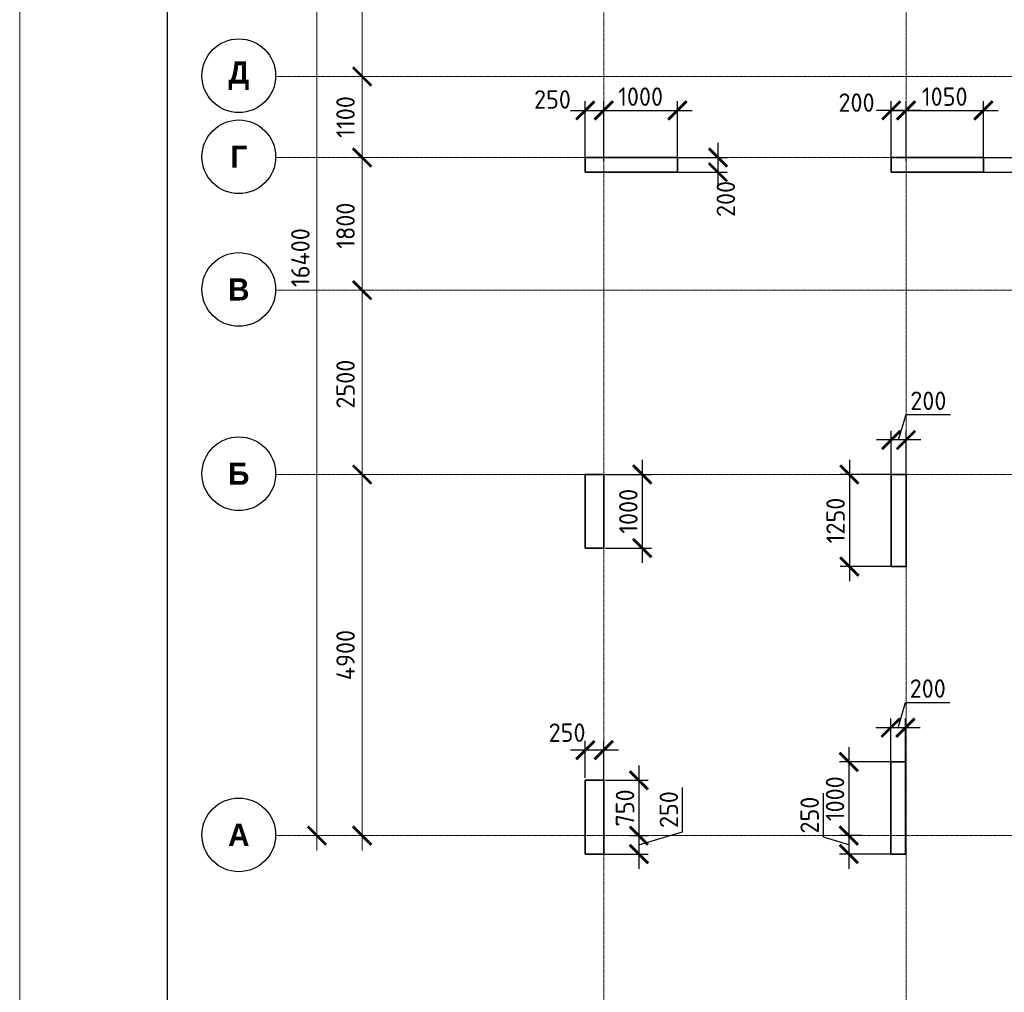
# Model space of a CAD drawing. Header units: millimetres. Extents: x 369815 to 1481759, y -423071 to -27917.
# Tile 2 of 256: x 436521 to 449875, y -380955 to -367759. Entities that reach past the tile are written whole.
import ezdxf

# ---------------------------------------------------------------- set-up
doc = ezdxf.new("R2010")
doc.units = ezdxf.units.MM
doc.linetypes.add('______5', pattern=[1100, 800, -100, 100, -100])
doc.linetypes.add('осевая', pattern=[50.8, 31.75, -6.35, 6.35, -6.35])
doc.layers.add('Колонна_ бетон', color=7, linetype='Continuous', lineweight=50, true_color=0xb4b496)
for name, color, linetype, lineweight in [('Оси', 40, '______5', 18), ('размер', 1, 'Continuous', 25), ('РАЗМЕРЫ', 1, 'Continuous', 9), ('ТОНКИЕ', 7, 'Continuous', 9)]:
    doc.layers.add(name, color=color, linetype=linetype, lineweight=lineweight)
doc.layers.add('ТОЛСТЫЕ_ОСНОВНЫЕ', color=6, linetype='Continuous')
doc.styles.add('Century Gothic', font='GOTHIC.TTF')
doc.styles.add('GOST-2.304_Type-B', font='GOST_Common.ttf')
doc.dimstyles.new('СПДС', dxfattribs={"dimscale": 100, "dimtxt": 2.5, "dimasz": 2.5, "dimexe": 1.25, "dimexo": 0, "dimtad": 1, "dimdec": 0, "dimtxsty": 'GOST-2.304_Type-B', "dimblk": 'ARCHTICK', "dimcen": 2.5, "dimdle": 2, "dimadec": 0, "dimazin": 2, "dimtfac": 0.75, "dimtdec": 0, "dimtmove": 1, "dimatfit": 3, "dimfxl": 1, "dimtolj": 1, "dimarcsym": 1})

# ---------------------------------------------------------------- blocks, each defined once
blk = doc.blocks.new('_ArchTick')
at = {"color": 0, "linetype": 'ByBlock', "const_width": 0.15}
blk.add_lwpolyline([(-0.5, -0.5), (0.5, 0.5)], dxfattribs=at)
blk = doc.blocks.new('*D2368')
at = {"color": 0, "lineweight": -2, "transparency": 16777216}
for p, q in [((979756, -14893), (979756, 1907)), ((979756, 1707), (979881, 1707)), ((979756, -14693), (979881, -14693))]:
    blk.add_line(p, q, dxfattribs=at)
at = {"layer": 'DEFPOINTS', "color": 0, "transparency": 16777216}
for p in [(979756, 1707), (979756, 1707), (979756, -14693)]:
    blk.add_point(p, dxfattribs=at)
at = {"color": 0, "lineweight": -2, "transparency": 16777216, "xscale": 250, "yscale": 250, "zscale": 250}
for p, rotation in [((979756, 1707), 90), ((979756, -14693), 270)]:
    blk.add_blockref('_ArchTick', p, dxfattribs=dict(at, rotation=rotation))
at = {"color": 0, "transparency": 16777216, "insert": (979531, -6851), "char_height": 250, "width": 104166.67, "attachment_point": 5, "rotation": 90, "style": 'GOST-2.304_Type-B'}
blk.add_mtext('\\A1;16400', dxfattribs=at)
blk = doc.blocks.new('NSY101')
at = {"color": 0, "linetype": 'ByBlock', "lineweight": -2}
blk.add_circle((0, 0), 50, dxfattribs=at)
blk = doc.blocks.new('СЛОЖНЫЙ_ОБЪЕКТ_23')
at = {"layer": 'Оси', "color": 16, "linetype": 'Continuous', "lineweight": 25, "transparency": 33554687, "xscale": 9.999999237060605, "yscale": 9.999999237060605, "zscale": 9.999999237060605}
blk.add_blockref('NSY101', (-12319, -19997), dxfattribs=at)
at = {"layer": 'Оси', "color": 16, "linetype": 'Continuous', "lineweight": 25, "transparency": 33554687, "insert": (-12319, -19997), "char_height": 300, "width": 460, "attachment_point": 5, "style": 'Century Gothic'}
blk.add_mtext('\\A1;{\\fCentury Gothic|i0|b1;\\H300.000000;\\W1.000000;\\C16;А}\\P', dxfattribs=at)
blk = doc.blocks.new('СЛОЖНЫЙ_ОБЪЕКТ_24')
at = {"layer": 'Оси', "color": 16, "linetype": 'Continuous', "lineweight": 25, "transparency": 33554687, "xscale": 9.999999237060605, "yscale": 9.999999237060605, "zscale": 9.999999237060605}
blk.add_blockref('NSY101', (-12319, -15097), dxfattribs=at)
at = {"layer": 'Оси', "color": 16, "linetype": 'Continuous', "lineweight": 25, "transparency": 33554687, "insert": (-12319, -15097), "char_height": 300, "width": 390, "attachment_point": 5, "style": 'Century Gothic'}
blk.add_mtext('\\A1;{\\fCentury Gothic|i0|b1;\\H300.000000;\\W1.000000;\\C16;Б}\\P', dxfattribs=at)
blk = doc.blocks.new('СЛОЖНЫЙ_ОБЪЕКТ_25')
at = {"layer": 'Оси', "color": 16, "linetype": 'Continuous', "lineweight": 25, "transparency": 33554687, "xscale": 9.999999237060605, "yscale": 9.999999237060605, "zscale": 9.999999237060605}
blk.add_blockref('NSY101', (-12319, -12597), dxfattribs=at)
at = {"layer": 'Оси', "color": 16, "linetype": 'Continuous', "lineweight": 25, "transparency": 33554687, "insert": (-12319, -12597), "char_height": 300, "width": 390, "attachment_point": 5, "style": 'Century Gothic'}
blk.add_mtext('\\A1;{\\fCentury Gothic|i0|b1;\\H300.000000;\\W1.000000;\\C16;В}\\P', dxfattribs=at)
blk = doc.blocks.new('СЛОЖНЫЙ_ОБЪЕКТ_26')
at = {"layer": 'Оси', "color": 16, "linetype": 'Continuous', "lineweight": 25, "transparency": 33554687, "xscale": 9.999999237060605, "yscale": 9.999999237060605, "zscale": 9.999999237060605}
blk.add_blockref('NSY101', (-12319, -10797), dxfattribs=at)
at = {"layer": 'Оси', "color": 16, "linetype": 'Continuous', "lineweight": 25, "transparency": 33554687, "insert": (-12319, -10797), "char_height": 300, "width": 345, "attachment_point": 5, "style": 'Century Gothic'}
blk.add_mtext('\\A1;{\\fCentury Gothic|i0|b1;\\H300.000000;\\W1.000000;\\C16;Г}\\P', dxfattribs=at)
blk = doc.blocks.new('СЛОЖНЫЙ_ОБЪЕКТ_27')
at = {"layer": 'Оси', "color": 16, "linetype": 'Continuous', "lineweight": 25, "transparency": 33554687, "xscale": 9.999999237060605, "yscale": 9.999999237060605, "zscale": 9.999999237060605}
blk.add_blockref('NSY101', (-12319, -9697), dxfattribs=at)
at = {"layer": 'Оси', "color": 16, "linetype": 'Continuous', "lineweight": 25, "transparency": 33554687, "insert": (-12319, -9697), "char_height": 300, "width": 470, "attachment_point": 5, "style": 'Century Gothic'}
blk.add_mtext('\\A1;{\\fCentury Gothic|i0|b1;\\H300.000000;\\W1.000000;\\C16;Д}\\P', dxfattribs=at)
blk = doc.blocks.new('*D2349')
at = {"color": 0, "lineweight": -2, "transparency": 16777216}
for p, q in [((980369, -14893), (980369, -9593)), ((980369, -9793), (980494, -9793)), ((980369, -14693), (980494, -14693))]:
    blk.add_line(p, q, dxfattribs=at)
at = {"layer": 'DEFPOINTS', "color": 0, "transparency": 16777216}
for p in [(980369, -9793), (980369, -9793), (980369, -14693)]:
    blk.add_point(p, dxfattribs=at)
at = {"color": 0, "lineweight": -2, "transparency": 16777216, "xscale": 250, "yscale": 250, "zscale": 250}
for p, rotation in [((980369, -9793), 90), ((980369, -14693), 270)]:
    blk.add_blockref('_ArchTick', p, dxfattribs=dict(at, rotation=rotation))
at = {"color": 0, "transparency": 16777216, "insert": (980144, -12243), "char_height": 250, "width": 83333.33, "attachment_point": 5, "rotation": 90, "style": 'GOST-2.304_Type-B'}
blk.add_mtext('\\A1;4900', dxfattribs=at)
blk = doc.blocks.new('*D2350')
at = {"color": 0, "lineweight": -2, "transparency": 16777216}
for p, q in [((980369, -9993), (980369, -7093)), ((980369, -7293), (980494, -7293)), ((980369, -9793), (980494, -9793))]:
    blk.add_line(p, q, dxfattribs=at)
at = {"layer": 'DEFPOINTS', "color": 0, "transparency": 16777216}
for p in [(980369, -7293), (980369, -7293), (980369, -9793)]:
    blk.add_point(p, dxfattribs=at)
at = {"color": 0, "lineweight": -2, "transparency": 16777216, "xscale": 250, "yscale": 250, "zscale": 250}
for p, rotation in [((980369, -7293), 90), ((980369, -9793), 270)]:
    blk.add_blockref('_ArchTick', p, dxfattribs=dict(at, rotation=rotation))
at = {"color": 0, "transparency": 16777216, "insert": (980144, -8568), "char_height": 250, "width": 83333.33, "attachment_point": 5, "rotation": 90, "style": 'GOST-2.304_Type-B'}
blk.add_mtext('\\A1;2500', dxfattribs=at)
blk = doc.blocks.new('*D2351')
at = {"color": 0, "lineweight": -2, "transparency": 16777216}
for p, q in [((980369, -7493), (980369, -5293)), ((980369, -5493), (980494, -5493)), ((980369, -7293), (980494, -7293))]:
    blk.add_line(p, q, dxfattribs=at)
at = {"layer": 'DEFPOINTS', "color": 0, "transparency": 16777216}
for p in [(980369, -5493), (980369, -5493), (980369, -7293)]:
    blk.add_point(p, dxfattribs=at)
at = {"color": 0, "lineweight": -2, "transparency": 16777216, "xscale": 250, "yscale": 250, "zscale": 250}
for p, rotation in [((980369, -5493), 90), ((980369, -7293), 270)]:
    blk.add_blockref('_ArchTick', p, dxfattribs=dict(at, rotation=rotation))
at = {"color": 0, "transparency": 16777216, "insert": (980144, -6418), "char_height": 250, "width": 83333.33, "attachment_point": 5, "rotation": 90, "style": 'GOST-2.304_Type-B'}
blk.add_mtext('\\A1;1800', dxfattribs=at)
blk = doc.blocks.new('*D2352')
at = {"color": 0, "lineweight": -2, "transparency": 16777216}
for p, q in [((980369, -5693), (980369, -4193)), ((980369, -4393), (980494, -4393)), ((980369, -5493), (980494, -5493))]:
    blk.add_line(p, q, dxfattribs=at)
at = {"layer": 'DEFPOINTS', "color": 0, "transparency": 16777216}
for p in [(980369, -4393), (980369, -4393), (980369, -5493)]:
    blk.add_point(p, dxfattribs=at)
at = {"color": 0, "lineweight": -2, "transparency": 16777216, "xscale": 250, "yscale": 250, "zscale": 250}
for p, rotation in [((980369, -4393), 90), ((980369, -5493), 270)]:
    blk.add_blockref('_ArchTick', p, dxfattribs=dict(at, rotation=rotation))
at = {"color": 0, "transparency": 16777216, "insert": (980144, -4943), "char_height": 250, "width": 83333.33, "attachment_point": 5, "rotation": 90, "style": 'GOST-2.304_Type-B'}
blk.add_mtext('\\A1;1100', dxfattribs=at)
blk = doc.blocks.new('*D2353')
at = {"color": 0, "lineweight": -2, "transparency": 16777216}
for p, q in [((980369, -4593), (980369, -1193)), ((980369, -1393), (980494, -1393)), ((980369, -4393), (980494, -4393))]:
    blk.add_line(p, q, dxfattribs=at)
at = {"layer": 'DEFPOINTS', "color": 0, "transparency": 16777216}
for p in [(980369, -1393), (980369, -1393), (980369, -4393)]:
    blk.add_point(p, dxfattribs=at)
at = {"color": 0, "lineweight": -2, "transparency": 16777216, "xscale": 250, "yscale": 250, "zscale": 250}
for p, rotation in [((980369, -1393), 90), ((980369, -4393), 270)]:
    blk.add_blockref('_ArchTick', p, dxfattribs=dict(at, rotation=rotation))
at = {"color": 0, "transparency": 16777216, "insert": (980144, -2918), "char_height": 250, "width": 83333.33, "attachment_point": 5, "rotation": 90, "style": 'GOST-2.304_Type-B'}
blk.add_mtext('\\A1;3000', dxfattribs=at)
blk = doc.blocks.new('*D1696')
at = {"layer": 'DEFPOINTS', "color": 0, "transparency": 16777216}
for p in [(444442, -368990), (444192, -369679), (444442, -369679)]:
    blk.add_point(p, dxfattribs=at)
at = {"layer": 'РАЗМЕРЫ', "color": 0, "lineweight": -2, "transparency": 16777216}
for p, q in [((444192, -369679), (444192, -368865)), ((444442, -369679), (444442, -368865)), ((443992, -368990), (444642, -368990))]:
    blk.add_line(p, q, dxfattribs=at)
at = {"layer": 'РАЗМЕРЫ', "color": 0, "lineweight": -2, "transparency": 16777216, "xscale": 250, "yscale": 250, "zscale": 250, "rotation": 180}
blk.add_blockref('_ArchTick', (444192, -368990), dxfattribs=at)
at = {"layer": 'РАЗМЕРЫ', "color": 0, "lineweight": -2, "transparency": 16777216, "xscale": 250, "yscale": 250, "zscale": 250}
blk.add_blockref('_ArchTick', (444442, -368990), dxfattribs=at)
at = {"layer": 'РАЗМЕРЫ', "color": 0, "transparency": 16777216, "insert": (443747, -368841), "char_height": 250, "attachment_point": 5, "style": 'GOST-2.304_Type-B'}
blk.add_mtext('\\A1;250', dxfattribs=at)
blk = doc.blocks.new('*D1697')
at = {"layer": 'DEFPOINTS', "color": 0, "transparency": 16777216}
for p in [(445442, -368990), (444442, -369679), (445442, -369679)]:
    blk.add_point(p, dxfattribs=at)
at = {"layer": 'РАЗМЕРЫ', "color": 0, "lineweight": -2, "transparency": 16777216}
for p, q in [((444442, -369679), (444442, -368865)), ((445442, -369679), (445442, -368865)), ((444242, -368990), (445642, -368990))]:
    blk.add_line(p, q, dxfattribs=at)
at = {"layer": 'РАЗМЕРЫ', "color": 0, "lineweight": -2, "transparency": 16777216, "xscale": 250, "yscale": 250, "zscale": 250, "rotation": 180}
blk.add_blockref('_ArchTick', (444442, -368990), dxfattribs=at)
at = {"layer": 'РАЗМЕРЫ', "color": 0, "lineweight": -2, "transparency": 16777216, "xscale": 250, "yscale": 250, "zscale": 250}
blk.add_blockref('_ArchTick', (445442, -368990), dxfattribs=at)
at = {"layer": 'РАЗМЕРЫ', "color": 0, "transparency": 16777216, "insert": (444942, -368803), "char_height": 250, "attachment_point": 5, "style": 'GOST-2.304_Type-B'}
blk.add_mtext('\\A1;1000', dxfattribs=at)
blk = doc.blocks.new('*D1698')
at = {"layer": 'DEFPOINTS', "color": 0, "transparency": 16777216}
for p in [(448342, -368990), (448342, -369679), (448542, -369679)]:
    blk.add_point(p, dxfattribs=at)
at = {"layer": 'РАЗМЕРЫ', "color": 0, "lineweight": -2, "transparency": 16777216}
for p, q in [((448342, -369679), (448342, -368865)), ((448542, -369679), (448542, -368865)), ((448742, -368990), (448142, -368990))]:
    blk.add_line(p, q, dxfattribs=at)
at = {"layer": 'РАЗМЕРЫ', "color": 0, "lineweight": -2, "transparency": 16777216, "xscale": 250, "yscale": 250, "zscale": 250, "rotation": 180}
blk.add_blockref('_ArchTick', (448342, -368990), dxfattribs=at)
at = {"layer": 'РАЗМЕРЫ', "color": 0, "lineweight": -2, "transparency": 16777216, "xscale": 250, "yscale": 250, "zscale": 250}
blk.add_blockref('_ArchTick', (448542, -368990), dxfattribs=at)
at = {"layer": 'РАЗМЕРЫ', "color": 0, "transparency": 16777216, "insert": (447871, -368884), "char_height": 250, "attachment_point": 5, "style": 'GOST-2.304_Type-B'}
blk.add_mtext('\\A1;200', dxfattribs=at)
blk = doc.blocks.new('*D1699')
at = {"layer": 'DEFPOINTS', "color": 0, "transparency": 16777216}
for p in [(449592, -368990), (448542, -369548), (449592, -369679, -360)]:
    blk.add_point(p, dxfattribs=at)
at = {"layer": 'РАЗМЕРЫ', "color": 0, "lineweight": -2, "transparency": 16777216}
for p, q in [((448542, -369548), (448542, -368865)), ((449592, -369679), (449592, -368865)), ((448342, -368990), (449792, -368990))]:
    blk.add_line(p, q, dxfattribs=at)
at = {"layer": 'РАЗМЕРЫ', "color": 0, "lineweight": -2, "transparency": 16777216, "xscale": 250, "yscale": 250, "zscale": 250, "rotation": 180}
blk.add_blockref('_ArchTick', (448542, -368990), dxfattribs=at)
at = {"layer": 'РАЗМЕРЫ', "color": 0, "lineweight": -2, "transparency": 16777216, "xscale": 250, "yscale": 250, "zscale": 250}
blk.add_blockref('_ArchTick', (449592, -368990), dxfattribs=at)
at = {"layer": 'РАЗМЕРЫ', "color": 0, "transparency": 16777216, "insert": (449067, -368803), "char_height": 250, "attachment_point": 5, "style": 'GOST-2.304_Type-B'}
blk.add_mtext('\\A1;1050', dxfattribs=at)
blk = doc.blocks.new('*D1700')
at = {"layer": 'DEFPOINTS', "color": 0, "transparency": 16777216}
for p in [(449592, -369629), (449592, -369829), (450211, -369829)]:
    blk.add_point(p, dxfattribs=at)
at = {"layer": 'РАЗМЕРЫ', "color": 0, "lineweight": -2, "transparency": 16777216}
for p, q in [((450211, -369429), (450211, -370029)), ((449592, -369629), (450336, -369629)), ((450211, -369729), (450533, -370046)), ((449592, -369829), (450336, -369829)), ((450533, -370046), (450533, -370646))]:
    blk.add_line(p, q, dxfattribs=at)
at = {"layer": 'РАЗМЕРЫ', "color": 0, "lineweight": -2, "transparency": 16777216, "xscale": 250, "yscale": 250, "zscale": 250}
for p, rotation in [((450211, -369629), 90), ((450211, -369829), 270)]:
    blk.add_blockref('_ArchTick', p, dxfattribs=dict(at, rotation=rotation))
at = {"layer": 'РАЗМЕРЫ', "color": 0, "transparency": 16777216, "insert": (450345, -370346), "char_height": 250, "attachment_point": 5, "rotation": 90, "style": 'GOST-2.304_Type-B'}
blk.add_mtext('\\A1;200', dxfattribs=at)
blk = doc.blocks.new('*D1701')
at = {"layer": 'DEFPOINTS', "color": 0, "transparency": 16777216}
for p in [(445377, -369629, -360), (445442, -369829, -360), (445991, -369829)]:
    blk.add_point(p, dxfattribs=at)
at = {"layer": 'РАЗМЕРЫ', "color": 0, "lineweight": -2, "transparency": 16777216}
for p, q in [((445991, -369429), (445991, -370029)), ((445377, -369629), (446116, -369629)), ((445442, -369829), (446116, -369829))]:
    blk.add_line(p, q, dxfattribs=at)
at = {"layer": 'РАЗМЕРЫ', "color": 0, "lineweight": -2, "transparency": 16777216, "xscale": 250, "yscale": 250, "zscale": 250}
for p, rotation in [((445991, -369629), 90), ((445991, -369829), 270)]:
    blk.add_blockref('_ArchTick', p, dxfattribs=dict(at, rotation=rotation))
at = {"layer": 'РАЗМЕРЫ', "color": 0, "transparency": 16777216, "insert": (446098, -370191), "char_height": 250, "attachment_point": 5, "rotation": 90, "style": 'GOST-2.304_Type-B'}
blk.add_mtext('\\A1;200', dxfattribs=at)
blk = doc.blocks.new('*D1711')
at = {"layer": 'DEFPOINTS', "color": 0, "transparency": 16777216}
for p in [(448342, -373461), (448342, -373979), (448542, -373979)]:
    blk.add_point(p, dxfattribs=at)
at = {"layer": 'РАЗМЕРЫ', "color": 0, "lineweight": -2, "transparency": 16777216}
for p, q in [((448442, -373461), (448545, -373117)), ((448545, -373117), (449145, -373117)), ((448342, -373979), (448342, -373336)), ((448542, -373979), (448542, -373336)), ((448742, -373461), (448142, -373461))]:
    blk.add_line(p, q, dxfattribs=at)
at = {"layer": 'РАЗМЕРЫ', "color": 0, "lineweight": -2, "transparency": 16777216, "xscale": 250, "yscale": 250, "zscale": 250, "rotation": 180}
blk.add_blockref('_ArchTick', (448342, -373461), dxfattribs=at)
at = {"layer": 'РАЗМЕРЫ', "color": 0, "lineweight": -2, "transparency": 16777216, "xscale": 250, "yscale": 250, "zscale": 250}
blk.add_blockref('_ArchTick', (448542, -373461), dxfattribs=at)
at = {"layer": 'РАЗМЕРЫ', "color": 0, "transparency": 16777216, "insert": (448845, -372929), "char_height": 250, "attachment_point": 5, "style": 'GOST-2.304_Type-B'}
blk.add_mtext('\\A1;200', dxfattribs=at)
blk = doc.blocks.new('*D1712')
at = {"layer": 'DEFPOINTS', "color": 0, "transparency": 16777216}
for p in [(448442, -373929, -360), (447774, -375179), (448442, -375179, -360)]:
    blk.add_point(p, dxfattribs=at)
at = {"layer": 'РАЗМЕРЫ', "color": 0, "lineweight": -2, "transparency": 16777216}
for p, q in [((447774, -373729), (447774, -375379)), ((448442, -373929), (447649, -373929)), ((448442, -375179), (447649, -375179))]:
    blk.add_line(p, q, dxfattribs=at)
at = {"layer": 'РАЗМЕРЫ', "color": 0, "lineweight": -2, "transparency": 16777216, "xscale": 250, "yscale": 250, "zscale": 250}
for p, rotation in [((447774, -373929), 90), ((447774, -375179), 270)]:
    blk.add_blockref('_ArchTick', p, dxfattribs=dict(at, rotation=rotation))
at = {"layer": 'РАЗМЕРЫ', "color": 0, "transparency": 16777216, "insert": (447587, -374554), "char_height": 250, "attachment_point": 5, "rotation": 90, "style": 'GOST-2.304_Type-B'}
blk.add_mtext('\\A1;1250', dxfattribs=at)
blk = doc.blocks.new('*D1787')
at = {"layer": 'DEFPOINTS', "color": 0, "transparency": 16777216}
for p in [(444467, -373929), (444467, -374929), (444964, -374929)]:
    blk.add_point(p, dxfattribs=at)
at = {"layer": 'размер', "color": 0, "lineweight": -2, "transparency": 16777216}
for p, q in [((444964, -373729), (444964, -375129)), ((444467, -373929), (445089, -373929)), ((444467, -374929), (445089, -374929))]:
    blk.add_line(p, q, dxfattribs=at)
at = {"layer": 'размер', "color": 0, "lineweight": -2, "transparency": 16777216, "xscale": 250, "yscale": 250, "zscale": 250}
for p, rotation in [((444964, -373929), 90), ((444964, -374929), 270)]:
    blk.add_blockref('_ArchTick', p, dxfattribs=dict(at, rotation=rotation))
at = {"layer": 'размер', "color": 0, "transparency": 16777216, "insert": (444776, -374429), "char_height": 250, "attachment_point": 5, "rotation": 90, "style": 'GOST-2.304_Type-B'}
blk.add_mtext('\\A1;1000', dxfattribs=at)
blk = doc.blocks.new('*D1798')
at = {"layer": 'DEFPOINTS', "color": 0, "transparency": 16777216}
for p in [(448334, -377365), (448334, -377884), (448534, -377884)]:
    blk.add_point(p, dxfattribs=at)
at = {"layer": 'РАЗМЕРЫ', "color": 0, "lineweight": -2, "transparency": 16777216}
for p, q in [((448434, -377365), (448537, -377022)), ((448537, -377022), (449137, -377022)), ((448334, -377884), (448334, -377240)), ((448534, -377884), (448534, -377240)), ((448734, -377365), (448134, -377365))]:
    blk.add_line(p, q, dxfattribs=at)
at = {"layer": 'РАЗМЕРЫ', "color": 0, "lineweight": -2, "transparency": 16777216, "xscale": 250, "yscale": 250, "zscale": 250, "rotation": 180}
blk.add_blockref('_ArchTick', (448334, -377365), dxfattribs=at)
at = {"layer": 'РАЗМЕРЫ', "color": 0, "lineweight": -2, "transparency": 16777216, "xscale": 250, "yscale": 250, "zscale": 250}
blk.add_blockref('_ArchTick', (448534, -377365), dxfattribs=at)
at = {"layer": 'РАЗМЕРЫ', "color": 0, "transparency": 16777216, "insert": (448837, -376834), "char_height": 250, "attachment_point": 5, "style": 'GOST-2.304_Type-B'}
blk.add_mtext('\\A1;200', dxfattribs=at)
blk = doc.blocks.new('*D1799')
at = {"layer": 'DEFPOINTS', "color": 0, "transparency": 16777216}
for p in [(448422, -377829, -360), (447766, -378829), (447942, -378829, -160)]:
    blk.add_point(p, dxfattribs=at)
at = {"layer": 'РАЗМЕРЫ', "color": 0, "lineweight": -2, "transparency": 16777216}
for p, q in [((447766, -377629), (447766, -379029)), ((448422, -377829), (447641, -377829)), ((447942, -378829), (447641, -378829))]:
    blk.add_line(p, q, dxfattribs=at)
at = {"layer": 'РАЗМЕРЫ', "color": 0, "lineweight": -2, "transparency": 16777216, "xscale": 250, "yscale": 250, "zscale": 250}
for p, rotation in [((447766, -377829), 90), ((447766, -378829), 270)]:
    blk.add_blockref('_ArchTick', p, dxfattribs=dict(at, rotation=rotation))
at = {"layer": 'РАЗМЕРЫ', "color": 0, "transparency": 16777216, "insert": (447579, -378329), "char_height": 250, "attachment_point": 5, "rotation": 90, "style": 'GOST-2.304_Type-B'}
blk.add_mtext('\\A1;1000', dxfattribs=at)
blk = doc.blocks.new('*D1800')
at = {"layer": 'DEFPOINTS', "color": 0, "transparency": 16777216}
for p in [(444467, -378079), (444795, -378829, 160), (444919, -378829)]:
    blk.add_point(p, dxfattribs=at)
at = {"layer": 'размер', "color": 0, "lineweight": -2, "transparency": 16777216}
for p, q in [((444919, -377879), (444919, -379029)), ((444467, -378079), (445044, -378079)), ((444795, -378829), (445044, -378829))]:
    blk.add_line(p, q, dxfattribs=at)
at = {"layer": 'размер', "color": 0, "lineweight": -2, "transparency": 16777216, "xscale": 250, "yscale": 250, "zscale": 250}
for p, rotation in [((444919, -378079), 90), ((444919, -378829), 270)]:
    blk.add_blockref('_ArchTick', p, dxfattribs=dict(at, rotation=rotation))
at = {"layer": 'размер', "color": 0, "transparency": 16777216, "insert": (444731, -378454), "char_height": 250, "attachment_point": 5, "rotation": 90, "style": 'GOST-2.304_Type-B'}
blk.add_mtext('\\A1;750', dxfattribs=at)
blk = doc.blocks.new('*D1801')
at = {"layer": 'DEFPOINTS', "color": 0, "transparency": 16777216}
for p in [(444192, -377669), (444192, -378044), (444443, -378129)]:
    blk.add_point(p, dxfattribs=at)
at = {"layer": 'размер', "color": 0, "lineweight": -2, "transparency": 16777216}
for p, q in [((444192, -378044), (444192, -377544)), ((444443, -378129), (444443, -377544)), ((444643, -377669), (443992, -377669))]:
    blk.add_line(p, q, dxfattribs=at)
at = {"layer": 'размер', "color": 0, "lineweight": -2, "transparency": 16777216, "xscale": 250, "yscale": 250, "zscale": 250, "rotation": 180}
blk.add_blockref('_ArchTick', (444192, -377669), dxfattribs=at)
at = {"layer": 'размер', "color": 0, "lineweight": -2, "transparency": 16777216, "xscale": 250, "yscale": 250, "zscale": 250}
blk.add_blockref('_ArchTick', (444443, -377669), dxfattribs=at)
at = {"layer": 'размер', "color": 0, "transparency": 16777216, "insert": (443945, -377432), "char_height": 250, "attachment_point": 5, "style": 'GOST-2.304_Type-B'}
blk.add_mtext('\\A1;250', dxfattribs=at)
blk = doc.blocks.new('*D1802')
at = {"layer": 'DEFPOINTS', "color": 0, "transparency": 16777216}
for p in [(444795, -378829, -560), (444444, -379079, -560), (444919, -379079)]:
    blk.add_point(p, dxfattribs=at)
at = {"layer": 'размер', "color": 0, "lineweight": -2, "transparency": 16777216}
for p, q in [((445512, -378776), (445512, -378176)), ((444919, -378629), (444919, -379279)), ((444795, -378829), (445044, -378829)), ((444919, -378954), (445512, -378776)), ((444444, -379079), (445044, -379079))]:
    blk.add_line(p, q, dxfattribs=at)
at = {"layer": 'размер', "color": 0, "lineweight": -2, "transparency": 16777216, "xscale": 250, "yscale": 250, "zscale": 250}
for p, rotation in [((444919, -378829), 90), ((444919, -379079), 270)]:
    blk.add_blockref('_ArchTick', p, dxfattribs=dict(at, rotation=rotation))
at = {"layer": 'размер', "color": 0, "transparency": 16777216, "insert": (445325, -378476), "char_height": 250, "attachment_point": 5, "rotation": 90, "style": 'GOST-2.304_Type-B'}
blk.add_mtext('\\A1;250', dxfattribs=at)
blk = doc.blocks.new('*D1682')
at = {"layer": 'DEFPOINTS', "color": 0, "transparency": 16777216}
for p in [(447942, -378829, -560), (447766, -379079), (448334, -379079, -760)]:
    blk.add_point(p, dxfattribs=at)
at = {"layer": 'РАЗМЕРЫ', "color": 0, "lineweight": -2, "transparency": 16777216}
for p, q in [((447422, -378851), (447422, -378251)), ((447766, -378629), (447766, -379279)), ((447766, -378954), (447422, -378851)), ((447942, -378829), (447641, -378829)), ((448334, -379079), (447641, -379079))]:
    blk.add_line(p, q, dxfattribs=at)
at = {"layer": 'РАЗМЕРЫ', "color": 0, "lineweight": -2, "transparency": 16777216, "xscale": 250, "yscale": 250, "zscale": 250}
for p, rotation in [((447766, -378829), 90), ((447766, -379079), 270)]:
    blk.add_blockref('_ArchTick', p, dxfattribs=dict(at, rotation=rotation))
at = {"layer": 'РАЗМЕРЫ', "color": 0, "transparency": 16777216, "insert": (447235, -378551), "char_height": 250, "attachment_point": 5, "rotation": 90, "style": 'GOST-2.304_Type-B'}
blk.add_mtext('\\A1;250', dxfattribs=at)
blk = doc.blocks.new('*U133')
at = {"layer": 'ТОЛСТЫЕ_ОСНОВНЫЕ', "color": 6}
blk.add_lwpolyline([(20, 5), (589, 5), (589, 415), (20, 415)], close=True, dxfattribs=at)
at = {"layer": 'ТОНКИЕ'}
blk.add_lwpolyline([(0, 0), (594, 0), (594, 420), (0, 420)], close=True, dxfattribs=at)
blk = doc.blocks.new('оси2')
at = {"layer": 'Оси', "color": 16, "linetype": 'осевая', "lineweight": 0, "ltscale": 0.5, "transparency": 33554687}
for p, q in [((983645.5, 5465.4), (983645.8, -20755.1)), ((987745.5, 5465.4), (987745.5, -20739.3)), ((979200, -4392.9), (1032582.1, -4392.9)), ((979200, -5492.9), (1032582.1, -5492.9)), ((979200, -7292.9), (1032582.1, -7292.9)), ((979200, -9792.9), (1032582.1, -9792.9)), ((979200, -14692.9), (1032582.1, -14692.9))]:
    blk.add_line(p, q, dxfattribs=at)
at = {"layer": 'Оси', "color": 16, "linetype": 'Continuous', "lineweight": 25, "transparency": 33554687}
for name in ['СЛОЖНЫЙ_ОБЪЕКТ_27', 'СЛОЖНЫЙ_ОБЪЕКТ_26', 'СЛОЖНЫЙ_ОБЪЕКТ_25', 'СЛОЖНЫЙ_ОБЪЕКТ_24', 'СЛОЖНЫЙ_ОБЪЕКТ_23']:
    blk.add_blockref(name, (991015, 5314), dxfattribs=at)
for base, p1, p2, picture, middle in [((979756.2, 1707.1), (979756.2, -14692.9), (979756.2, 1707.1), '*D2368', (979756.2, -6851.5)), ((980368.8, -1392.9), (980368.8, -4392.9), (980368.8, -1392.9), '*D2353', (980368.8, -2918)), ((980368.8, -4392.9), (980368.8, -5492.9), (980368.8, -4392.9), '*D2352', (980368.8, -4942.9)), ((980368.8, -5492.9), (980368.8, -7292.9), (980368.8, -5492.9), '*D2351', (980368.8, -6418)), ((980368.8, -7292.9), (980368.8, -9792.9), (980368.8, -7292.9), '*D2350', (980368.8, -8568)), ((980368.8, -9792.9), (980368.8, -14692.9), (980368.8, -9792.9), '*D2349', (980368.8, -12242.9))]:
    dim = blk.add_linear_dim(base=base, p1=p1, p2=p2, angle=90, dimstyle='СПДС', override={"dimgap": 1})
    dim.commit()
    dim.dimension.update_dxf_attribs({"geometry": picture, "text_midpoint": middle, "dimtype": 160})

msp = doc.modelspace()

# ---------------------------------------------------------------- linework, layer by layer
at = {"layer": 'Колонна_ бетон', "color": 180, "linetype": 'Continuous', "lineweight": 35, "transparency": 33554687}
for p, q in [((444191.9, -369828.9, -200), (444191.9, -369628.9, -200)), ((445441.9, -369628.9, -200), (444191.9, -369628.9, -200)), ((445441.9, -369828.9, -200), (445441.9, -369628.9, -200)), ((448341.9, -369828.9, -200), (448341.9, -369628.9, -200)), ((448341.9, -369628.9, -200), (449591.9, -369628.9, -200)), ((449591.9, -369628.9, -200), (449591.9, -369828.9, -200)), ((445441.9, -369828.9, -200), (444191.9, -369828.9, -200)), ((449591.9, -369828.9, -200), (448341.9, -369828.9, -200)), ((444192, -374928.9, -360), (444192, -373928.9, -360)), ((444192, -373928.9, -360), (444442.2, -373928.9, -720)), ((444442.2, -373928.9, -560), (444442.2, -374928.9, -560)), ((448341.9, -375178.9, -200), (448341.9, -373928.9, -200)), ((448341.9, -373928.9, -200), (448541.9, -373928.9, -200)), ((448541.9, -375178.9, -200), (448541.9, -373928.9, -200)), ((444442.2, -374928.9, -360), (444192, -374928.9, -360)), ((448341.9, -375178.9, -200), (448541.9, -375178.9, -200)), ((448333.9, -379078.7, -760), (448333.9, -377828.7, -760)), ((448333.9, -377828.7, -760), (448533.9, -377828.7, -760)), ((448533.9, -379078.7, -760), (448533.9, -377828.7, -760)), ((444192.2, -378078.7, -560), (444442.5, -378078.7, -560)), ((444192.2, -379078.7, -560), (444192.2, -378078.7, -560)), ((444442.2, -379078.7, -560), (444442.2, -378078.7, -560)), ((444192.2, -379078.7, -560), (444444.4, -379078.7, -560)), ((448333.9, -379078.7, -760), (448533.9, -379078.7, -760))]:
    msp.add_line(p, q, dxfattribs=at)
at = {"layer": 'РАЗМЕРЫ', "color": 1}
msp.add_line((444471.6, -373928.9, -720), (444132.4, -373928.9, -720), dxfattribs=at)

# ---------------------------------------------------------------- block references
at = {"xscale": 100, "yscale": 100, "zscale": 100}
msp.add_blockref('*U133', (436520.8, -396966.1, 3100), dxfattribs=at)
at = {"layer": 'РАЗМЕРЫ'}
msp.add_blockref('оси2', (-539203.5, -364136, -560), dxfattribs=at)

# ---------------------------------------------------------------- dimensions: what is measured, and where the dimension line sits
at = {"layer": 'размер', "color": 146, "true_color": 0x006272}
for base, p1, p2, picture, middle in [((444963.6, -374928.9, -360), (444467, -373928.9, -360), (444467, -374928.9, -360), '*D1787', (444776.1, -374428.9, -360)), ((444918.6, -378828.9, -720), (444467.4, -378078.7, -720), (444795.4, -378828.9, -560), '*D1800', (444731.1, -378453.8, -720)), ((444918.6, -379078.7), (444795.4, -378828.9, -560), (444444.4, -379078.7, -560), '*D1802', (445324.8, -378713.1))]:
    dim = msp.add_linear_dim(base=base, p1=p1, p2=p2, angle=90, dimstyle='СПДС', dxfattribs=at)
    dim.commit()
    dim.dimension.update_dxf_attribs({"geometry": picture, "text_midpoint": middle})
dim = msp.add_linear_dim(base=(444192.2, -377669.5, -720), p1=(444442.5, -378128.7, -720), p2=(444192.2, -378044.5, -720), dimstyle='СПДС', dxfattribs=at)
dim.commit()
dim.dimension.update_dxf_attribs({"geometry": '*D1801', "text_midpoint": (443945.4, -377619.6, -720), "dimtype": 160})
at = {"layer": 'РАЗМЕРЫ', "color": 146, "true_color": 0x006272}
for base, p1, p2, picture, middle in [((444441.9, -368990), (444192, -369678.9), (444441.9, -369678.9), '*D1696', (443746.8, -369028.1)), ((448342, -368990), (448541.9, -369678.9), (448342, -369678.9), '*D1698', (447871.5, -369071.7))]:
    dim = msp.add_linear_dim(base=base, p1=p1, p2=p2, dimstyle='СПДС', override={"dimtofl": 0}, dxfattribs=at)
    dim.commit()
    dim.dimension.update_dxf_attribs({"geometry": picture, "text_midpoint": middle, "dimtype": 160})
for base, p1, p2, picture, middle in [((445442, -368990), (444441.9, -369678.9), (445442, -369678.9), '*D1697', (444942, -368802.5)), ((449592, -368990), (448541.9, -369547.5), (449592, -369678.9, -360), '*D1699', (449067, -368802.5)), ((448342, -373460.5), (448542, -373978.9), (448342, -373978.9), '*D1711', (448607.7, -372929.3)), ((448334, -377365.4, -560), (448534, -377883.7, -560), (448334, -377883.7, -560), '*D1798', (448599.7, -376834.1, -560))]:
    dim = msp.add_linear_dim(base=base, p1=p1, p2=p2, dimstyle='СПДС', override={"dimtofl": 0}, dxfattribs=at)
    dim.commit()
    dim.dimension.update_dxf_attribs({"geometry": picture, "text_midpoint": middle})
for base, p1, p2, picture, middle in [((445990.6, -369828.5), (445377.1, -369628.5, -360), (445442, -369828.5, -360), '*D1701', (446285.8, -370191.2)), ((450211.1, -369828.9), (449592, -369628.9), (449592, -369828.9), '*D1700', (450532.6, -370108.6))]:
    dim = msp.add_linear_dim(base=base, p1=p1, p2=p2, angle=90, dimstyle='СПДС', override={"dimtofl": 0}, dxfattribs=at)
    dim.commit()
    dim.dimension.update_dxf_attribs({"geometry": picture, "text_midpoint": middle, "dimtype": 160})
for base, p1, p2, picture, middle in [((447774.1, -375178.9, 160), (448442, -373928.9, -200), (448442, -375178.9, -200), '*D1712', (447586.6, -374553.9, 160)), ((447766.1, -378828.9, -400), (448422, -377828.7, -760), (447941.6, -378828.9, -560), '*D1799', (447578.6, -378328.8, -400)), ((447766.1, -379078.7), (447941.6, -378828.9, -560), (448333.9, -379078.7, -760), '*D1682', (447234.9, -378788.1))]:
    dim = msp.add_linear_dim(base=base, p1=p1, p2=p2, angle=90, dimstyle='СПДС', override={"dimtofl": 0}, dxfattribs=at)
    dim.commit()
    dim.dimension.update_dxf_attribs({"geometry": picture, "text_midpoint": middle})

doc.saveas('drawing.dxf')
